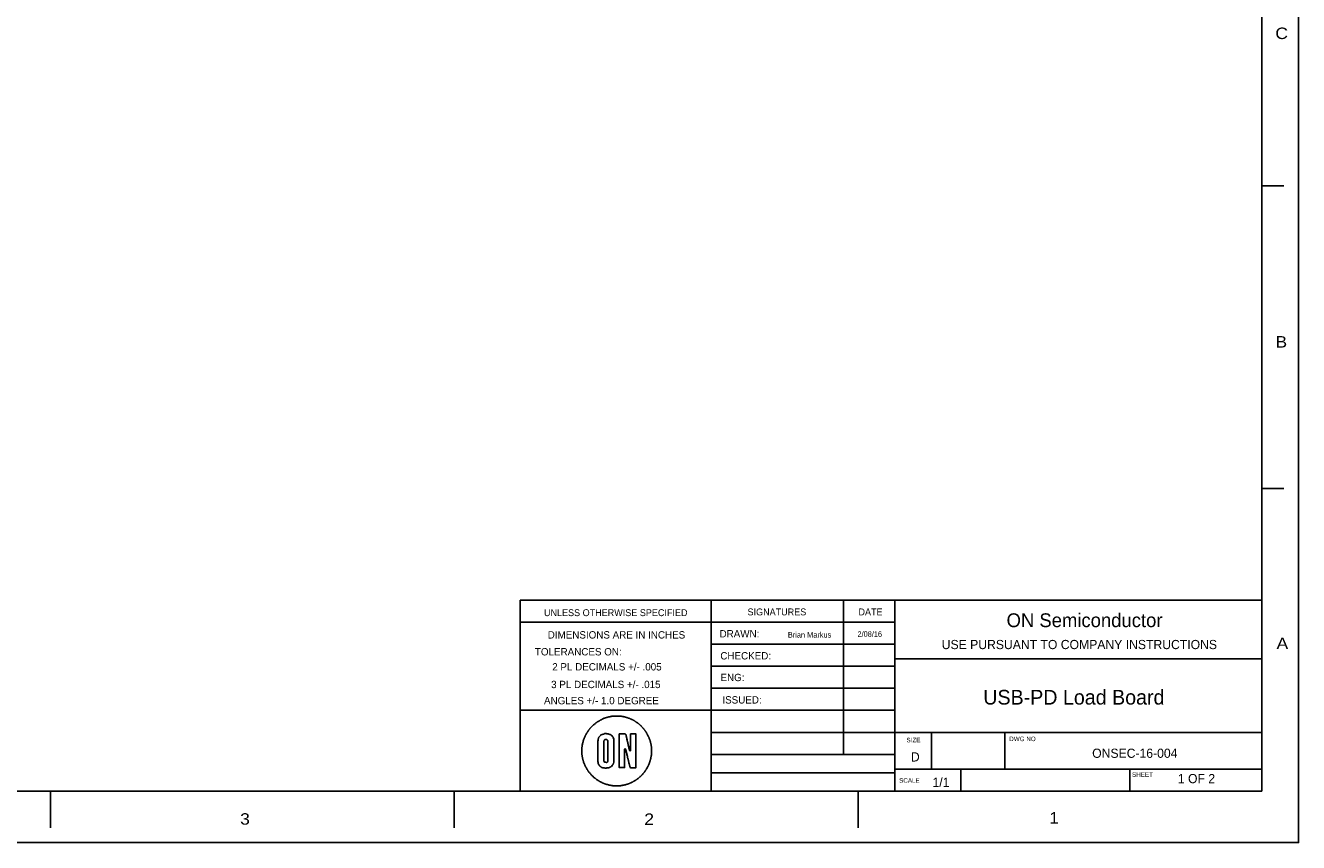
# Model space of a CAD drawing. Extents: x -8273 to 25727, y -13848 to 8152.
# Tile 5 of 6: x 8387 to 25727, y -13848 to -2725. Entities that reach past the tile are written whole.
import ezdxf
from ezdxf.enums import TextEntityAlignment as Align

# ---------------------------------------------------------------- set-up
doc = ezdxf.new("R2010")
doc.units = 0
for name, color, linetype in [('DF_OUTLINE', 12, 'CONTINUOUS'), ('DF_TITLE_BLOCK', 173, 'CONTINUOUS'), ('DF_TITLE_DATA', 140, 'CONTINUOUS')]:
    doc.layers.add(name, color=color, linetype=linetype)

msp = doc.modelspace()

# ---------------------------------------------------------------- linework, layer by layer
at = {"layer": 'DF_OUTLINE'}
for points in [[(-8273, -13848), (-8273, 8152), (25727, 8152), (25727, -13848)], [(-7773, -13148), (-7773, 7452), (25227, 7452), (25227, -13148)]]:
    msp.add_lwpolyline(points, close=True, dxfattribs=at)
for points in [[(25527, -4908), (25227, -4908)], [(25527, -9028), (25227, -9028)], [(8727, -13148), (8727, -13648)], [(14227, -13148), (14227, -13648)], [(19727, -13148), (19727, -13648)]]:
    msp.add_lwpolyline(points, dxfattribs=at)
at = {"layer": 'DF_TITLE_BLOCK'}
for points in [[(15127, -13148), (15127, -10548)], [(15127, -10548), (25227, -10548)], [(17727, -10948), (17727, -10548)], [(19527, -11948), (19527, -10548)], [(20227, -13148), (20227, -10548)], [(15127, -10848), (20227, -10848)], [(17727, -10948), (17727, -11948)], [(17727, -11148), (19527, -11148)], [(19527, -11148), (20227, -11148)], [(20227, -11348), (25227, -11348)], [(17727, -11448), (19527, -11448)], [(19527, -11448), (20227, -11448)], [(17727, -11748), (19527, -11748)], [(19527, -11748), (20227, -11748)], [(17727, -11948), (17727, -12048)], [(19527, -11948), (19527, -12048)], [(15127, -12048), (20227, -12048), (20227, -12148)], [(17727, -12048), (17727, -13148)], [(19527, -12048), (19527, -12648), (19477, -12648)], [(17727, -12348), (20227, -12348)], [(20227, -12348), (25227, -12348)], [(20727, -12848), (20727, -12348)], [(21727, -12848), (21727, -12348)], [(17727, -12648), (20227, -12648)], [(17727, -12898), (20227, -12898)], [(25227, -12848), (20227, -12848)], [(21127, -12848), (21127, -13148)], [(23427, -12848), (23427, -13148)]]:
    msp.add_lwpolyline(points, dxfattribs=at)
at = {"layer": 'DF_TITLE_DATA'}
for points in [[(16408, -12126), (16404, -12126), (16400, -12127), (16397, -12127), (16393, -12128), (16388, -12128), (16384, -12129), (16379, -12130), (16374, -12130), (16365, -12132), (16361, -12132), (16357, -12133), (16354, -12134), (16351, -12134), (16349, -12135), (16348, -12135), (16347, -12136), (16346, -12136), (16346, -12137), (16345, -12137), (16344, -12137), (16343, -12137), (16342, -12137), (16341, -12137), (16339, -12137), (16336, -12138), (16333, -12138), (16330, -12139), (16326, -12140), (16322, -12141), (16318, -12142), (16314, -12143), (16309, -12144), (16300, -12147), (16295, -12148), (16290, -12150), (16285, -12152), (16280, -12153), (16276, -12155), (16272, -12156), (16269, -12157), (16262, -12160), (16259, -12161), (16256, -12162), (16253, -12164), (16250, -12165), (16247, -12166), (16245, -12167), (16243, -12168), (16240, -12170), (16239, -12171), (16237, -12171), (16236, -12172), (16236, -12173), (16235, -12173), (16234, -12174), (16234, -12175), (16233, -12175), (16232, -12176), (16231, -12176), (16230, -12177), (16229, -12178), (16228, -12178), (16226, -12179), (16222, -12180), (16219, -12182), (16216, -12184), (16212, -12185), (16208, -12188), (16204, -12190), (16200, -12192), (16195, -12195), (16187, -12199), (16184, -12201), (16180, -12203), (16178, -12205), (16175, -12207), (16173, -12208), (16172, -12209), (16171, -12209), (16170, -12210), (16168, -12212), (16166, -12214), (16163, -12216), (16160, -12218), (16157, -12220), (16153, -12223), (16150, -12226), (16141, -12233), (16136, -12237), (16131, -12242), (16125, -12246), (16120, -12251), (16115, -12256), (16110, -12261), (16105, -12265), (16096, -12274), (16091, -12279), (16087, -12284), (16083, -12288), (16078, -12293), (16075, -12297), (16072, -12301), (16069, -12304), (16064, -12310), (16062, -12313), (16059, -12317), (16057, -12320), (16054, -12324), (16052, -12327), (16050, -12330), (16048, -12333), (16045, -12339), (16042, -12342), (16040, -12345), (16038, -12349), (16036, -12352), (16034, -12355), (16032, -12358), (16030, -12361), (16027, -12368), (16024, -12372), (16022, -12376), (16019, -12381), (16017, -12386), (16014, -12391), (16012, -12395), (16009, -12400), (16005, -12410), (16002, -12416), (16000, -12423), (15997, -12429), (15995, -12436), (15992, -12442), (15990, -12448), (15988, -12453), (15985, -12465), (15983, -12472), (15981, -12478), (15979, -12485), (15977, -12492), (15976, -12499), (15974, -12505), (15973, -12511), (15971, -12523), (15970, -12530), (15969, -12537), (15968, -12544), (15967, -12551), (15967, -12558), (15966, -12565), (15966, -12571), (15965, -12583), (15965, -12590), (15965, -12597), (15965, -12604), (15965, -12611), (15965, -12618), (15965, -12625), (15966, -12630), (15966, -12641), (15967, -12647), (15967, -12653), (15968, -12658), (15968, -12663), (15969, -12668), (15969, -12672), (15970, -12675), (15971, -12681), (15972, -12685), (15972, -12689), (15973, -12693), (15974, -12697), (15975, -12701), (15976, -12705), (15977, -12708), (15979, -12716), (15980, -12721), (15981, -12726), (15983, -12732), (15984, -12737), (15986, -12742), (15988, -12747), (15989, -12752), (15993, -12763), (15995, -12768), (15997, -12774), (16000, -12780), (16002, -12786), (16005, -12792), (16007, -12797), (16009, -12802), (16014, -12812), (16017, -12817), (16020, -12823), (16023, -12828), (16026, -12833), (16028, -12838), (16031, -12843), (16033, -12847), (16039, -12855), (16042, -12860), (16045, -12865), (16049, -12870), (16052, -12875), (16055, -12880), (16058, -12884), (16061, -12888), (16069, -12897), (16073, -12902), (16078, -12908), (16083, -12914), (16088, -12919), (16093, -12925), (16098, -12930), (16103, -12935), (16113, -12946), (16119, -12951), (16125, -12956), (16130, -12961), (16136, -12966), (16141, -12970), (16145, -12974), (16149, -12977), (16158, -12983), (16162, -12987), (16167, -12990), (16172, -12993), (16177, -12997), (16181, -13000), (16186, -13003), (16189, -13005), (16198, -13010), (16202, -13013), (16207, -13015), (16212, -13018), (16217, -13021), (16222, -13023), (16226, -13026), (16230, -13028), (16238, -13032), (16243, -13034), (16247, -13036), (16252, -13038), (16256, -13040), (16260, -13042), (16264, -13043), (16268, -13045), (16275, -13047), (16279, -13049), (16284, -13050), (16288, -13052), (16293, -13054), (16298, -13055), (16303, -13056), (16307, -13058), (16317, -13060), (16323, -13062), (16329, -13063), (16336, -13065), (16343, -13066), (16349, -13068), (16356, -13069), (16362, -13070), (16378, -13073), (16386, -13074), (16393, -13075), (16400, -13075), (16408, -13075), (16417, -13076), (16427, -13076), (16439, -13076), (16461, -13076), (16470, -13076), (16478, -13075), (16485, -13075), (16492, -13074), (16499, -13073), (16506, -13072), (16513, -13071), (16524, -13069), (16530, -13068), (16536, -13067), (16542, -13065), (16548, -13064), (16553, -13063), (16558, -13062), (16562, -13061), (16570, -13058), (16575, -13057), (16580, -13055), (16585, -13054), (16590, -13052), (16594, -13051), (16599, -13049), (16603, -13048), (16611, -13044), (16616, -13043), (16621, -13041), (16625, -13039), (16630, -13036), (16635, -13035), (16639, -13033), (16643, -13031), (16651, -13027), (16656, -13025), (16660, -13022), (16665, -13019), (16670, -13017), (16675, -13014), (16679, -13012), (16683, -13009), (16691, -13004), (16696, -13001), (16701, -12998), (16706, -12995), (16710, -12991), (16715, -12988), (16719, -12985), (16723, -12982), (16731, -12976), (16735, -12973), (16740, -12969), (16744, -12965), (16748, -12962), (16752, -12959), (16756, -12955), (16759, -12953), (16766, -12946), (16770, -12943), (16773, -12939), (16777, -12935), (16781, -12931), (16785, -12927), (16788, -12924), (16791, -12920), (16798, -12913), (16801, -12909), (16804, -12905), (16808, -12901), (16811, -12897), (16814, -12893), (16817, -12890), (16820, -12886), (16825, -12879), (16828, -12874), (16831, -12869), (16835, -12864), (16838, -12859), (16842, -12853), (16845, -12848), (16848, -12843), (16855, -12832), (16858, -12826), (16861, -12820), (16864, -12814), (16867, -12809), (16870, -12803), (16872, -12798), (16874, -12794), (16878, -12785), (16880, -12780), (16882, -12775), (16884, -12770), (16886, -12765), (16887, -12760), (16889, -12756), (16891, -12752), (16893, -12743), (16895, -12738), (16896, -12733), (16898, -12727), (16900, -12722), (16901, -12716), (16902, -12711), (16903, -12706), (16905, -12697), (16906, -12692), (16907, -12687), (16908, -12682), (16909, -12677), (16910, -12673), (16911, -12669), (16911, -12666), (16912, -12659), (16912, -12654), (16913, -12649), (16913, -12643), (16914, -12637), (16914, -12631), (16914, -12624), (16915, -12618), (16915, -12605), (16915, -12598), (16915, -12591), (16915, -12584), (16915, -12577), (16914, -12571), (16914, -12565), (16913, -12559), (16912, -12549), (16912, -12543), (16911, -12538), (16910, -12532), (16910, -12528), (16909, -12523), (16908, -12519), (16908, -12515), (16906, -12508), (16905, -12504), (16904, -12500), (16903, -12495), (16902, -12491), (16901, -12487), (16900, -12482), (16899, -12478), (16897, -12470), (16895, -12466), (16894, -12461), (16892, -12456), (16891, -12451), (16890, -12447), (16888, -12443), (16887, -12439), (16884, -12432), (16882, -12427), (16880, -12422), (16878, -12417), (16876, -12413), (16874, -12408), (16872, -12403), (16870, -12399), (16866, -12390), (16863, -12385), (16860, -12380), (16857, -12374), (16854, -12369), (16851, -12364), (16848, -12359), (16846, -12354), (16840, -12345), (16837, -12341), (16834, -12336), (16830, -12331), (16827, -12327), (16824, -12322), (16822, -12319), (16819, -12315), (16814, -12309), (16811, -12305), (16808, -12301), (16805, -12297), (16801, -12293), (16798, -12289), (16795, -12286), (16792, -12283), (16786, -12276), (16782, -12272), (16778, -12268), (16775, -12264), (16771, -12261), (16767, -12257), (16763, -12253), (16760, -12250), (16753, -12244), (16749, -12240), (16744, -12237), (16740, -12233), (16735, -12229), (16731, -12226), (16727, -12223), (16723, -12220), (16715, -12214), (16711, -12211), (16706, -12208), (16701, -12205), (16697, -12202), (16693, -12199), (16689, -12196), (16685, -12194), (16677, -12189), (16673, -12187), (16669, -12184), (16664, -12182), (16659, -12180), (16655, -12177), (16650, -12175), (16646, -12173), (16638, -12169), (16633, -12167), (16629, -12165), (16624, -12163), (16619, -12161), (16614, -12159), (16610, -12157), (16606, -12156), (16598, -12153), (16593, -12151), (16587, -12149), (16581, -12148), (16576, -12146), (16570, -12144), (16564, -12142), (16559, -12141), (16547, -12138), (16541, -12137), (16535, -12135), (16528, -12134), (16522, -12133), (16516, -12132), (16510, -12131), (16505, -12130), (16495, -12129), (16489, -12128), (16482, -12128), (16475, -12127), (16468, -12127), (16461, -12126), (16454, -12126), (16448, -12126), (16436, -12126), (16431, -12126), (16425, -12126), (16420, -12126), (16416, -12126), (16413, -12126), (16410, -12126)], [(16335, -12372), (16347, -12376), (16349, -12377), (16352, -12378), (16358, -12381), (16360, -12383), (16362, -12384), (16363, -12385), (16365, -12386), (16368, -12389), (16369, -12389), (16371, -12391), (16373, -12392), (16384, -12403), (16385, -12406), (16387, -12409), (16389, -12411), (16390, -12415), (16392, -12418), (16393, -12421), (16400, -12438), (16402, -12756), (16396, -12771), (16393, -12777), (16392, -12780), (16390, -12783), (16389, -12786), (16387, -12788), (16385, -12791), (16384, -12794), (16382, -12796), (16379, -12800), (16367, -12812), (16365, -12813), (16361, -12816), (16359, -12817), (16357, -12819), (16353, -12821), (16351, -12823), (16349, -12824), (16348, -12824), (16342, -12827), (16339, -12827), (16333, -12829), (16329, -12830), (16326, -12831), (16323, -12831), (16315, -12832), (16311, -12833), (16303, -12833), (16299, -12834), (16278, -12834), (16275, -12833), (16267, -12833), (16264, -12832), (16261, -12832), (16258, -12831), (16252, -12830), (16237, -12825), (16234, -12823), (16228, -12820), (16222, -12816), (16220, -12814), (16217, -12812), (16215, -12810), (16212, -12809), (16210, -12807), (16207, -12803), (16205, -12801), (16203, -12800), (16202, -12798), (16200, -12796), (16200, -12793), (16199, -12792), (16199, -12791), (16198, -12791), (16197, -12790), (16196, -12790), (16196, -12789), (16195, -12788), (16194, -12786), (16193, -12785), (16193, -12783), (16192, -12782), (16190, -12778), (16190, -12777), (16189, -12776), (16189, -12774), (16188, -12773), (16188, -12770), (16187, -12770), (16187, -12769), (16186, -12768), (16186, -12758), (16185, -12745), (16185, -12663), (16184, -12636), (16184, -12608), (16185, -12531), (16185, -12467), (16186, -12455), (16186, -12447), (16187, -12441), (16188, -12437), (16190, -12432), (16191, -12430), (16193, -12424), (16194, -12422), (16195, -12419), (16196, -12417), (16198, -12415), (16201, -12411), (16203, -12409), (16205, -12406), (16207, -12404), (16209, -12401), (16211, -12399), (16213, -12396), (16215, -12394), (16219, -12391), (16225, -12385), (16226, -12383), (16226, -12381), (16227, -12381), (16227, -12382), (16231, -12382), (16232, -12381), (16234, -12381), (16238, -12379), (16240, -12379), (16243, -12378), (16248, -12376), (16250, -12375), (16256, -12373), (16258, -12372), (16261, -12372), (16263, -12371), (16264, -12371), (16268, -12370), (16269, -12370), (16270, -12369), (16271, -12369), (16272, -12368), (16273, -12368), (16273, -12367), (16275, -12366), (16297, -12366), (16306, -12367), (16311, -12367), (16316, -12368), (16320, -12369), (16324, -12369), (16332, -12371)], [(16283, -12445), (16281, -12446), (16280, -12447), (16278, -12448), (16277, -12449), (16276, -12450), (16275, -12452), (16273, -12453), (16272, -12454), (16266, -12462), (16266, -12603), (16266, -12743), (16272, -12749), (16275, -12752), (16276, -12753), (16278, -12754), (16280, -12754), (16282, -12755), (16285, -12755), (16288, -12756), (16291, -12756), (16296, -12757), (16299, -12757), (16301, -12757), (16303, -12757), (16305, -12757), (16306, -12757), (16308, -12756), (16309, -12756), (16310, -12755), (16311, -12754), (16312, -12753), (16313, -12752), (16314, -12751), (16315, -12749), (16316, -12748), (16317, -12747), (16319, -12741), (16320, -12736), (16320, -12727), (16321, -12715), (16321, -12697), (16321, -12672), (16321, -12641), (16321, -12601), (16321, -12533), (16321, -12509), (16321, -12491), (16320, -12478), (16320, -12469), (16319, -12463), (16319, -12460), (16318, -12458), (16316, -12456), (16315, -12455), (16314, -12454), (16313, -12453), (16311, -12452), (16310, -12451), (16309, -12450), (16307, -12449), (16304, -12447), (16303, -12446), (16301, -12446), (16300, -12445), (16298, -12444), (16296, -12444), (16295, -12444), (16294, -12444), (16291, -12444), (16290, -12444), (16289, -12444), (16287, -12445), (16286, -12445), (16285, -12445), (16284, -12445)], [(16563, -12375), (16564, -12378), (16565, -12379), (16565, -12381), (16566, -12384), (16567, -12386), (16567, -12389), (16568, -12391), (16568, -12394), (16570, -12399), (16570, -12402), (16572, -12408), (16572, -12411), (16573, -12413), (16573, -12415), (16574, -12417), (16575, -12421), (16575, -12422), (16576, -12424), (16576, -12431), (16577, -12431), (16577, -12432), (16578, -12432), (16578, -12433), (16579, -12434), (16579, -12436), (16578, -12436), (16578, -12439), (16579, -12440), (16579, -12441), (16580, -12441), (16580, -12442), (16581, -12442), (16581, -12445), (16580, -12446), (16580, -12448), (16581, -12448), (16581, -12449), (16582, -12450), (16582, -12453), (16583, -12454), (16583, -12463), (16584, -12465), (16584, -12467), (16585, -12469), (16585, -12470), (16586, -12471), (16586, -12473), (16587, -12474), (16587, -12475), (16588, -12477), (16588, -12478), (16589, -12480), (16589, -12481), (16590, -12483), (16590, -12486), (16591, -12487), (16591, -12497), (16592, -12498), (16593, -12498), (16593, -12505), (16594, -12506), (16594, -12507), (16596, -12507), (16596, -12512), (16595, -12514), (16595, -12516), (16596, -12517), (16596, -12516), (16598, -12516), (16598, -12528), (16599, -12529), (16599, -12530), (16600, -12530), (16600, -12537), (16602, -12537), (16602, -12538), (16603, -12538), (16603, -12540), (16602, -12540), (16602, -12544), (16603, -12544), (16603, -12545), (16604, -12546), (16604, -12550), (16603, -12552), (16603, -12553), (16604, -12553), (16604, -12554), (16605, -12554), (16605, -12555), (16606, -12555), (16606, -12560), (16605, -12562), (16605, -12564), (16606, -12564), (16606, -12565), (16607, -12564), (16609, -12564), (16609, -12568), (16608, -12571), (16608, -12574), (16609, -12575), (16609, -12576), (16611, -12578), (16611, -12579), (16612, -12580), (16612, -12583), (16613, -12586), (16613, -12587), (16614, -12589), (16614, -12590), (16615, -12591), (16616, -12593), (16617, -12594), (16617, -12595), (16619, -12597), (16620, -12597), (16621, -12598), (16622, -12598), (16623, -12599), (16626, -12599), (16628, -12591), (16628, -12584), (16629, -12573), (16629, -12370), (16701, -12370), (16701, -12830), (16627, -12830), (16623, -12820), (16621, -12814), (16619, -12810), (16618, -12805), (16616, -12800), (16615, -12794), (16613, -12788), (16611, -12781), (16610, -12775), (16606, -12762), (16605, -12756), (16604, -12751), (16602, -12746), (16601, -12741), (16601, -12738), (16600, -12735), (16600, -12733), (16599, -12730), (16599, -12728), (16598, -12726), (16598, -12724), (16597, -12722), (16596, -12719), (16596, -12717), (16595, -12715), (16594, -12711), (16594, -12709), (16593, -12707), (16593, -12705), (16592, -12703), (16592, -12701), (16591, -12700), (16591, -12698), (16589, -12696), (16589, -12690), (16590, -12688), (16590, -12686), (16589, -12686), (16589, -12685), (16588, -12685), (16587, -12684), (16587, -12678), (16585, -12676), (16585, -12669), (16584, -12669), (16584, -12668), (16583, -12668), (16583, -12667), (16582, -12666), (16582, -12665), (16583, -12665), (16583, -12662), (16582, -12661), (16582, -12660), (16581, -12660), (16581, -12659), (16578, -12656), (16578, -12655), (16577, -12655), (16577, -12653), (16581, -12653), (16581, -12650), (16578, -12650), (16578, -12641), (16576, -12639), (16576, -12631), (16575, -12630), (16574, -12630), (16574, -12629), (16573, -12629), (16573, -12628), (16574, -12627), (16574, -12622), (16573, -12622), (16572, -12621), (16571, -12621), (16571, -12618), (16572, -12617), (16572, -12613), (16570, -12613), (16569, -12612), (16569, -12609), (16570, -12607), (16570, -12605), (16569, -12604), (16569, -12603), (16568, -12603), (16567, -12602), (16567, -12600), (16568, -12600), (16568, -12597), (16567, -12596), (16567, -12595), (16566, -12594), (16566, -12593), (16565, -12592), (16565, -12588), (16564, -12587), (16564, -12583), (16563, -12583), (16563, -12581), (16562, -12581), (16560, -12579), (16560, -12577), (16559, -12576), (16559, -12574), (16558, -12574), (16558, -12573), (16556, -12573), (16555, -12572), (16553, -12572), (16552, -12573), (16551, -12573), (16550, -12574), (16548, -12579), (16548, -12584), (16547, -12593), (16547, -12828), (16475, -12828), (16475, -12370), (16552, -12370), (16556, -12371), (16559, -12371)]]:
    msp.add_lwpolyline(points, close=True, dxfattribs=at)

# ---------------------------------------------------------------- texts
at = {"layer": 'DF_OUTLINE', "width": 1.147436}
for s, p in [('C', (25497, -2910)), ('B', (25492, -7110)), ('A', (25507, -11215)), ('3', (11377, -13605)), ('2', (16882, -13608)), ('1', (22397, -13590))]:
    msp.add_text(s, height=156, dxfattribs=at).set_placement(p, align=Align.CENTER)
at = {"layer": 'DF_TITLE_BLOCK', "width": 0.978723}
for s, p in [('UNLESS OTHERWISE SPECIFIED', (16427, -10766)), ('SIGNATURES', (18622, -10756)), ('DATE', (19897, -10756))]:
    msp.add_text(s, height=94, dxfattribs=at).set_placement(p, align=Align.CENTER)
at = {"layer": 'DF_TITLE_BLOCK'}
for s, height, p in [('DRAWN:', 100, (18112, -11056)), ('CHECKED:', 100, (18197, -11356)), ('ENG:', 100, (18017, -11651)), ('ISSUED:', 100, (18147, -11956)), ('SIZE', 62, (20482, -12484)), ('DWG NO', 62, (21967, -12468)), ('SCALE', 62, (20427, -13034)), ('SHEET', 62, (23602, -12954))]:
    msp.add_text(s, height=height, dxfattribs=at).set_placement(p, align=Align.CENTER)
at = {"layer": 'DF_TITLE_DATA'}
for s, height, p in [('ON Semiconductor', 188, (22812, -10916)), ('DIMENSIONS ARE IN INCHES', 100, (16437, -11071)), ('Brian Markus', 75, (19067, -11058)), ('2/08/16', 75, (19887, -11048)), ('TOLERANCES ON:', 100, (15917, -11301)), ('2 PL DECIMALS +/- .005', 100, (16307, -11506)), ('3 PL DECIMALS +/- .015', 100, (16292, -11746)), ('USB-PD Load Board', 200, (22667, -11970)), ('ANGLES +/- 1.0 DEGREE', 100, (16232, -11966))]:
    msp.add_text(s, height=height, dxfattribs=at).set_placement(p, align=Align.CENTER)
at = {"layer": 'DF_TITLE_DATA', "width": 0.992}
for s, p in [('USE PURSUANT TO COMPANY INSTRUCTIONS', (22742, -11215)), ('D', (20507, -12745)), ('ONSEC-16-004', (23497, -12695)), ('1/1', (20857, -13090)), ('1 OF 2', (24337, -13040))]:
    msp.add_text(s, height=125, dxfattribs=at).set_placement(p, align=Align.CENTER)

doc.saveas('drawing.dxf')
